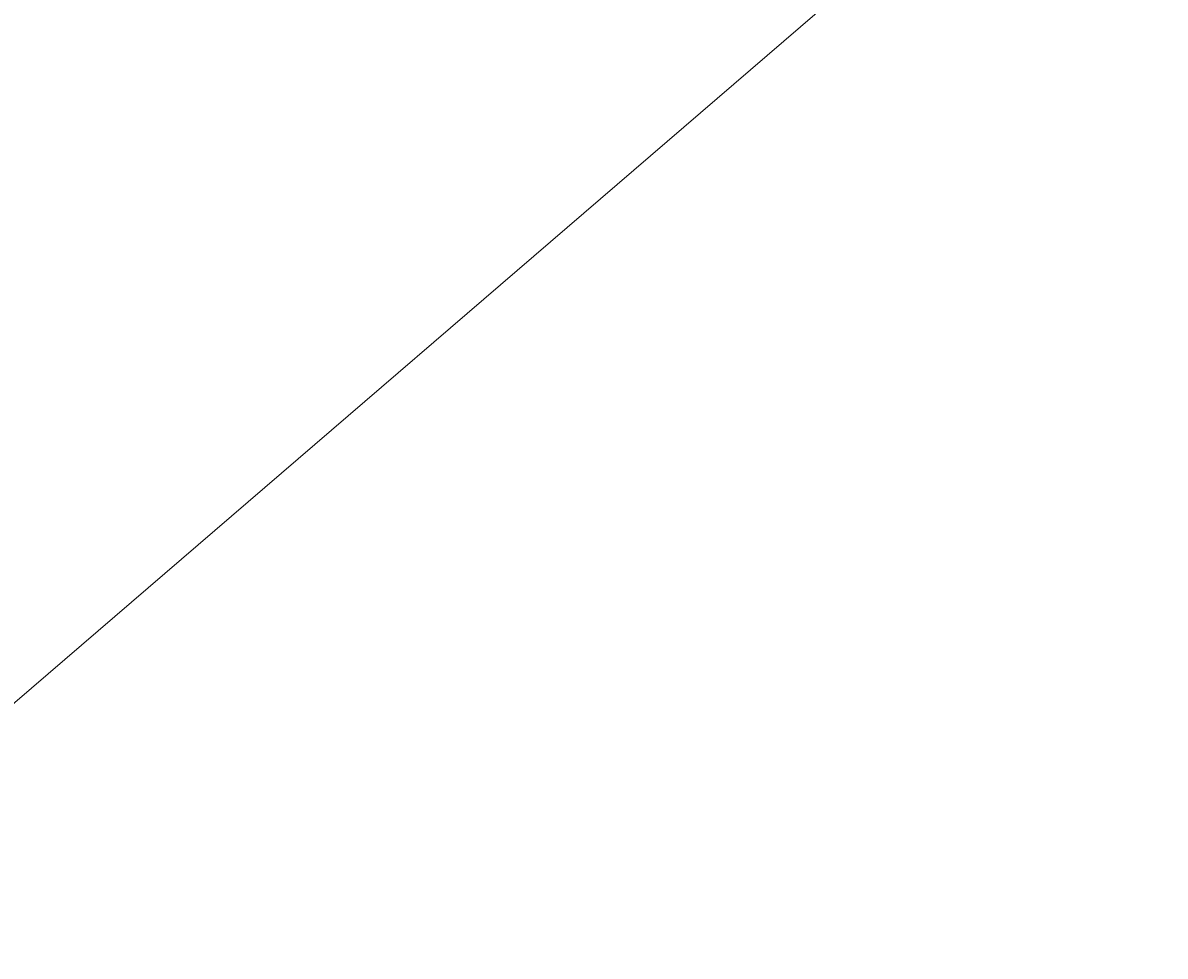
# Model space of a CAD drawing. Header units: metres. Extents: x 0 to 269924, y 0 to 933292.
# Tile 126 of 247: x 133864 to 133958, y 466625 to 466701. Entities that reach past the tile are written whole.
import ezdxf
from ezdxf import colors
from ezdxf.entities.mleader import LeaderData, LeaderLine
from ezdxf.math import Vec2, Vec3

# ---------------------------------------------------------------- set-up
doc = ezdxf.new("R2010")
doc.units = ezdxf.units.M
doc.layers.add('N-WE-VH-VERHARDING-T18', color=10, linetype='Continuous', lineweight=18)
doc.layers.add('X-XX-AL-HULPLIJN-G', color=30, linetype='Continuous', lineweight=18, plot=False)
doc.styles.add('NLCS-ISO-M200-T18', font='NLCS-ISO.ttf', dxfattribs={"height": 0.36})

msp = doc.modelspace()

# ---------------------------------------------------------------- linework, layer by layer
at = {"layer": 'X-XX-AL-HULPLIJN-G'}
msp.add_lwpolyline([(142167.677, 473782.625), (133747.672, 466545.85)], dxfattribs=at)

# ---------------------------------------------------------------- leaders
at = {"layer": 'N-WE-VH-VERHARDING-T18'}
ml = msp.add_multileader_mtext('Standard', dxfattribs=at)
ml.set_content('', color=256, style='NLCS-ISO-M200-T18')
ml.set_leader_properties(color=256, linetype='ByLayer', lineweight=-1)
ml.build(insert=Vec2(0, 0))
ml.multileader.update_dxf_attribs({"has_dogleg": 0, "text_left_attachment_type": 5, "text_right_attachment_type": 5, "dogleg_length": 0.36, "arrow_head_size": 0.36})
ctx = ml.context
ctx.base_point, ctx.char_height, ctx.arrow_head_size, ctx.landing_gap_size, ctx.plane_origin = Vec3(135697.392, 466805.766), 0.36, 0.36, 0.18, Vec3(135695.697, 466805.189)
ctx.left_attachment, ctx.right_attachment = 5, 5
notes = []
notes.append((ctx, [(0, (0, 0, 0), (0, 0), (1, 0), 1, [])]))
ctx.mtext.insert, ctx.mtext.rotation, ctx.mtext.flow_direction = Vec3(135697.572, 466806.126), -0.147529, 5
for ctx, leaders in notes:
    for number, flags, end, landing, length, lines in leaders:
        leader = LeaderData()
        leader.index, (leader.has_last_leader_line, leader.has_dogleg_vector, leader.attachment_direction) = number, flags
        leader.last_leader_point, leader.dogleg_vector, leader.dogleg_length = Vec3(end), Vec3(landing), length
        for number, points, colour, breaks in lines:
            line = LeaderLine()
            line.index, line.vertices, line.color, line.breaks = number, Vec3.list(points), colors.encode_raw_color(colour), breaks
            leader.lines.append(line)
        ctx.leaders.append(leader)

doc.saveas('drawing.dxf')
